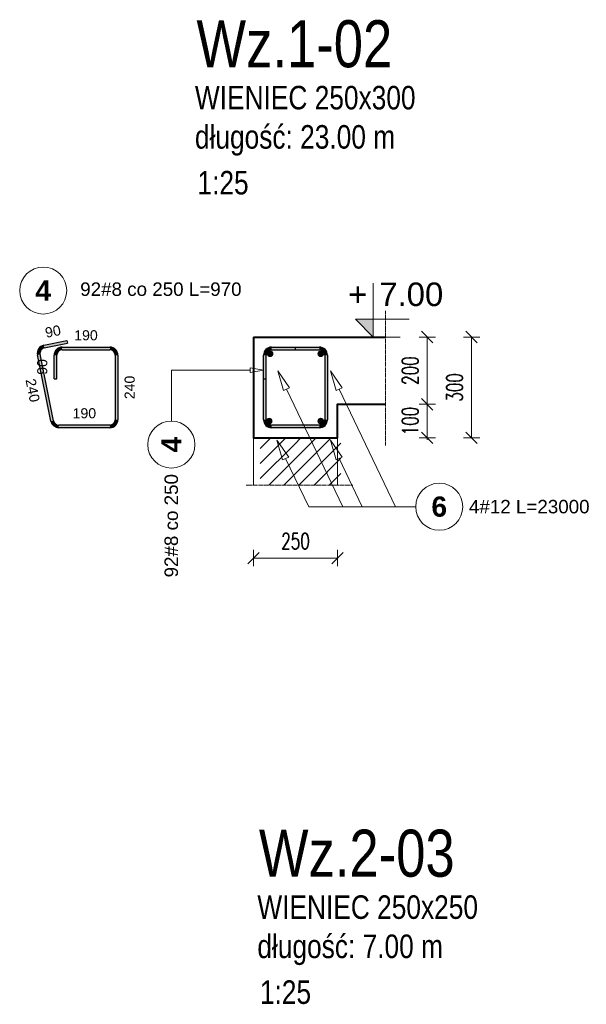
# Model space of a CAD drawing. Extents: x -1474 to 1682781, y -676111 to 75879.
# Tile 6 of 12: x 1669866 to 1671551, y -673008 to -670079. Entities that reach past the tile are written whole.
import ezdxf
from ezdxf.enums import TextEntityAlignment as Align

# ---------------------------------------------------------------- set-up
doc = ezdxf.new("R2010")
doc.units = 0
doc.header["$LTSCALE"] = 10
doc.header["$MEASUREMENT"] = 0
doc.linetypes.add('HIDDEN', pattern=[0.375, 0.25, -0.125])
for name, color, linetype, lineweight in [('P-Linia1', 3, 'Continuous', 40), ('P-Linia3', 6, 'Continuous', 60), ('P-Linia4', 253, 'Continuous', 5), ('P-Przerywana', 13, 'HIDDEN', 9), ('P-Szraf', 251, 'Continuous', 5), ('P-Wymiar', 254, 'Continuous', 9), ('RCAD_deskowanie', 3, 'Continuous', 40)]:
    doc.layers.add(name, color=color, linetype=linetype, lineweight=lineweight)
for name, color, linetype in [('RCAD_kształt pręta', 7, 'Continuous'), ('RCAD_opis kształtu pręta', 7, 'Continuous'), ('RCAD_opis rozkładu', 7, 'Continuous'), ('RCAD_pręt wyrzucony', 130, 'Continuous'), ('RCAD_pręty punktowe', 7, 'Continuous'), ('RCAD_symbole graficzne', 7, 'Continuous')]:
    doc.layers.add(name, color=color, linetype=linetype)
doc.styles.add('ROMANS', font='romans.shx', dxfattribs={"width": 0.7})
doc.styles.add('SIMPLEX', font='arial.ttf', dxfattribs={"width": 0.8})
doc.styles.add('style1', font='arial.ttf')
doc.styles.add('style3', font='arialbd.ttf')
doc.dimstyles.new('A25', dxfattribs={"dimscale": 27, "dimtxt": 1.75, "dimasz": 0.05, "dimexe": 0, "dimexo": 0, "dimgap": 1, "dimtad": 1, "dimdec": 4, "dimrnd": 0.1, "dimdsep": 46, "dimtxsty": 'ROMANS', "dimblk": '[[[[[[[[', "dimcen": 2, "dimdle": 2, "dimse1": 1, "dimse2": 1, "dimclrd": 256, "dimclrt": 1, "dimadec": 0, "dimazin": 0, "dimtfac": 1, "dimtdec": 4, "dimtix": 1, "dimtmove": 2, "dimatfit": 3, "dimldrblk": '[[[[[[[[', "dimfxl": 0, "dimtvp": 0.6, "dimtolj": 1, "dimlwd": -1, "dimarcsym": 0})

# ---------------------------------------------------------------- blocks, each defined once
blk = doc.blocks.new('[[[[[[[[')
at = {"layer": 'P-Wymiar'}
for p, q in [((-12.7, -12.7), (12.7, 12.7)), ((0, 0), (-4.6, 0)), ((0, 18), (0, -18))]:
    blk.add_line(p, q, dxfattribs=at)
blk = doc.blocks.new('*D139')
at = {"layer": 'Defpoints', "color": 0, "transparency": 16777216}
for p in [(1670953.9, -671223.1), (1671077.9, -671223.1), (1670811, -671323.1)]:
    blk.add_point(p, dxfattribs=at)
at = {"layer": 'P-Wymiar', "transparency": 16777216}
for p, q in [((1671077.9, -671221.7), (1671077.9, -671220.4)), ((1671077.9, -671323.1), (1671077.9, -671223.1)), ((1671077.9, -671324.4), (1671077.9, -671325.8))]:
    blk.add_line(p, q, dxfattribs=at)
at = {"layer": 'P-Wymiar', "transparency": 16777216, "xscale": 1.35, "yscale": 1.35, "zscale": 1.35}
for p, rotation in [((1671077.9, -671223.1), 270), ((1671077.9, -671323.1), 90)]:
    blk.add_blockref('[[[[[[[[', p, dxfattribs=dict(at, rotation=rotation))
at = {"layer": 'P-Wymiar', "color": 1, "transparency": 16777216, "insert": (1671027.2, -671273.1), "char_height": 47.25, "attachment_point": 5, "rotation": 90, "style": 'ROMANS'}
blk.add_mtext('\\A1;100', dxfattribs=at)
blk = doc.blocks.new('*D140')
at = {"layer": 'Defpoints', "color": 0, "transparency": 16777216}
for p in [(1670953.9, -671023.1), (1671077.9, -671023.1), (1670953.9, -671223.1)]:
    blk.add_point(p, dxfattribs=at)
at = {"layer": 'P-Wymiar', "transparency": 16777216}
blk.add_line((1671077.9, -671221.7), (1671077.9, -671024.4), dxfattribs=at)
at = {"layer": 'P-Wymiar', "transparency": 16777216, "xscale": 1.35, "yscale": 1.35, "zscale": 1.35}
for p, rotation in [((1671077.9, -671023.1), 90), ((1671077.9, -671223.1), 270)]:
    blk.add_blockref('[[[[[[[[', p, dxfattribs=dict(at, rotation=rotation))
at = {"layer": 'P-Wymiar', "color": 1, "transparency": 16777216, "insert": (1671027.2, -671123.1), "char_height": 47.25, "attachment_point": 5, "rotation": 90, "style": 'ROMANS'}
blk.add_mtext('\\A1;200', dxfattribs=at)
blk = doc.blocks.new('*D141')
at = {"layer": 'Defpoints', "color": 0, "transparency": 16777216}
for p in [(1670953.9, -671023.1), (1671209.8, -671023.1), (1670811, -671323.1)]:
    blk.add_point(p, dxfattribs=at)
at = {"layer": 'P-Wymiar', "transparency": 16777216}
blk.add_line((1671209.8, -671321.7), (1671209.8, -671024.4), dxfattribs=at)
at = {"layer": 'P-Wymiar', "transparency": 16777216, "xscale": 1.35, "yscale": 1.35, "zscale": 1.35}
for p, rotation in [((1671209.8, -671023.1), 90), ((1671209.8, -671323.1), 270)]:
    blk.add_blockref('[[[[[[[[', p, dxfattribs=dict(at, rotation=rotation))
at = {"layer": 'P-Wymiar', "color": 1, "transparency": 16777216, "insert": (1671159.2, -671173.1), "char_height": 47.25, "attachment_point": 5, "rotation": 90, "style": 'ROMANS'}
blk.add_mtext('\\A1;300', dxfattribs=at)
blk = doc.blocks.new('*D142')
at = {"layer": 'Defpoints', "color": 0, "transparency": 16777216}
for p in [(1670561, -671393.5), (1670811, -671393.5), (1670811, -671680.9)]:
    blk.add_point(p, dxfattribs=at)
at = {"layer": 'P-Wymiar', "transparency": 16777216}
blk.add_line((1670562.4, -671680.9), (1670809.7, -671680.9), dxfattribs=at)
at = {"layer": 'P-Wymiar', "transparency": 16777216, "xscale": 1.35, "yscale": 1.35, "zscale": 1.35, "rotation": 180}
blk.add_blockref('[[[[[[[[', (1670561, -671680.9), dxfattribs=at)
at = {"layer": 'P-Wymiar', "transparency": 16777216, "xscale": 1.35, "yscale": 1.35, "zscale": 1.35}
blk.add_blockref('[[[[[[[[', (1670811, -671680.9), dxfattribs=at)
at = {"layer": 'P-Wymiar', "color": 1, "transparency": 16777216, "insert": (1670686, -671630.3), "char_height": 47.25, "attachment_point": 5, "style": 'ROMANS'}
blk.add_mtext('\\A1;250', dxfattribs=at)

msp = doc.modelspace()

# ---------------------------------------------------------------- hatches: boundary and pattern name
at = {"layer": 'P-Szraf'}
h = msp.add_hatch(dxfattribs=at)
h.set_pattern_fill('ANSI31', color=256, scale=10)
h.set_pattern_definition([(45, (-662.463, -22863.174), (-22.4506403, 22.4506403), [])])
h.paths.add_polyline_path([(1670821.00122, -671323.09178), (1670664.28397, -671323.09178), (1670706.90394, -671363.85865), (1670812.02475, -671463.82896), (1670821.00122, -671463.82896)])
h.paths.add_polyline_path([(1670581.00122, -671323.09178), (1670581.00122, -671463.82896), (1670812.02475, -671463.82896), (1670706.90394, -671363.85865), (1670663.86323, -671323.09178)])
at = {"layer": 'RCAD_kształt pręta'}
h = msp.add_hatch(color=4, dxfattribs=at)
edge = h.paths.add_edge_path(flags=0)
edge.add_line((1670615.00122, -671053.09178), (1670615.00122, -671061.09178))
edge.add_arc((1670615.00122, -671077.09178), 16, 90, 180)
edge.add_line((1670599.00122, -671077.09178), (1670591.00122, -671077.09178))
edge.add_arc((1670615.00122, -671077.09178), 24, 450, 540, ccw=False)
h = msp.add_hatch(color=4, dxfattribs=at)
edge = h.paths.add_edge_path(flags=0)
edge.add_line((1670615.00122, -671053.09178), (1670615.00122, -671061.09178))
edge.add_arc((1670615.00122, -671077.09178), 16, 90, 180)
edge.add_line((1670599.00122, -671077.09178), (1670591.00122, -671077.09178))
edge.add_arc((1670615.00122, -671077.09178), 24, 450, 540, ccw=False)
for points in [[(1670615.00122, -671061.09178), (1670615.00122, -671053.09178), (1670757.00122, -671053.09178), (1670757.00122, -671061.09178)], [(1670615.00122, -671061.09178), (1670615.00122, -671053.09178), (1670685.00122, -671053.09178), (1670685.00122, -671061.09178)], [(1670599.00122, -671147.09178), (1670591.00122, -671147.09178), (1670591.00122, -671077.09178), (1670599.00122, -671077.09178)], [(1670599.00122, -671269.09178), (1670591.00122, -671269.09178), (1670591.00122, -671077.09178), (1670599.00122, -671077.09178)], [(1670773.00122, -671077.09178), (1670781.00122, -671077.09178), (1670781.00122, -671269.09178), (1670773.00122, -671269.09178)], [(1670757.00122, -671285.09178), (1670757.00122, -671293.09178), (1670615.00122, -671293.09178), (1670615.00122, -671285.09178)]]:
    msp.add_hatch(color=4, dxfattribs=at).paths.add_polyline_path(points, flags=0)
h = msp.add_hatch(color=4, dxfattribs=at)
edge = h.paths.add_edge_path(flags=0)
edge.add_line((1670781.00122, -671077.09178), (1670773.00122, -671077.09178))
edge.add_arc((1670757.00122, -671077.09178), 16, 0, 90)
edge.add_line((1670757.00122, -671061.09178), (1670757.00122, -671053.09178))
edge.add_arc((1670757.00122, -671077.09178), 24, 360, 450, ccw=False)
h = msp.add_hatch(color=4, dxfattribs=at)
edge = h.paths.add_edge_path(flags=0)
edge.add_line((1670591.00122, -671269.09178), (1670599.00122, -671269.09178))
edge.add_arc((1670615.00122, -671269.09178), 16, -180, -90)
edge.add_line((1670615.00122, -671285.09178), (1670615.00122, -671293.09178))
edge.add_arc((1670615.00122, -671269.09178), 24, 180, 270, ccw=False)
h = msp.add_hatch(color=4, dxfattribs=at)
edge = h.paths.add_edge_path(flags=0)
edge.add_line((1670757.00122, -671293.09178), (1670757.00122, -671285.09178))
edge.add_arc((1670757.00122, -671269.09178), 16, -90, 0)
edge.add_line((1670773.00122, -671269.09178), (1670781.00122, -671269.09178))
edge.add_arc((1670757.00122, -671269.09178), 24, 270, 360, ccw=False)
at = {"layer": 'RCAD_pręt wyrzucony'}
h = msp.add_hatch(color=4, dxfattribs=at)
edge = h.paths.add_edge_path(flags=0)
edge.add_line((1669937.09306, -671047.74566), (1669938.68242, -671055.58619))
edge.add_arc((1669941.86113, -671071.26725), 16, -258.5408441, -168.5408441)
edge.add_line((1669926.18006, -671074.44596), (1669918.33953, -671076.03532))
edge.add_arc((1669941.86113, -671071.26725), 24, 101.4591559, 191.4591559, ccw=False)
for points in [[(1669938.68242, -671055.58619), (1669937.09306, -671047.74566), (1670005.69772, -671033.8388), (1670007.28708, -671041.67934)], [(1669991.81019, -671061.09178), (1669991.81019, -671053.09178), (1670133.81019, -671053.09178), (1670133.81019, -671061.09178)], [(1669966.28108, -671272.27049), (1669958.44054, -671273.85984), (1669918.33953, -671076.03532), (1669926.18006, -671074.44596)], [(1669975.81019, -671147.09178), (1669967.81019, -671147.09178), (1669967.81019, -671077.09178), (1669975.81019, -671077.09178)], [(1670149.81019, -671077.09178), (1670157.81019, -671077.09178), (1670157.81019, -671269.09178), (1670149.81019, -671269.09178)], [(1670133.81019, -671285.09178), (1670133.81019, -671293.09178), (1669981.96214, -671293.09178), (1669981.96214, -671285.09178)]]:
    msp.add_hatch(color=4, dxfattribs=at).paths.add_polyline_path(points, flags=0)
h = msp.add_hatch(color=4, dxfattribs=at)
edge = h.paths.add_edge_path(flags=0)
edge.add_line((1669991.81019, -671053.09178), (1669991.81019, -671061.09178))
edge.add_arc((1669991.81019, -671077.09178), 16, 90, 180)
edge.add_line((1669975.81019, -671077.09178), (1669967.81019, -671077.09178))
edge.add_arc((1669991.81019, -671077.09178), 24, 450, 540, ccw=False)
h = msp.add_hatch(color=4, dxfattribs=at)
edge = h.paths.add_edge_path(flags=0)
edge.add_line((1670157.81019, -671077.09178), (1670149.81019, -671077.09178))
edge.add_arc((1670133.81019, -671077.09178), 16, 0, 90)
edge.add_line((1670133.81019, -671061.09178), (1670133.81019, -671053.09178))
edge.add_arc((1670133.81019, -671077.09178), 24, 360, 450, ccw=False)
h = msp.add_hatch(color=4, dxfattribs=at)
edge = h.paths.add_edge_path(flags=0)
edge.add_line((1669958.44054, -671273.85984), (1669966.28108, -671272.27049))
edge.add_arc((1669981.96214, -671269.09178), 16, -168.5408441, -90)
edge.add_line((1669981.96214, -671285.09178), (1669981.96214, -671293.09178))
edge.add_arc((1669981.96214, -671269.09178), 24, 191.4591559, 270, ccw=False)
h = msp.add_hatch(color=4, dxfattribs=at)
edge = h.paths.add_edge_path(flags=0)
edge.add_line((1670133.81019, -671293.09178), (1670133.81019, -671285.09178))
edge.add_arc((1670133.81019, -671269.09178), 16, -90, 0)
edge.add_line((1670149.81019, -671269.09178), (1670157.81019, -671269.09178))
edge.add_arc((1670133.81019, -671269.09178), 24, 270, 360, ccw=False)
at = {"layer": 'RCAD_pręty punktowe'}
h = msp.add_hatch(color=1, dxfattribs=at)
edge = h.paths.add_edge_path(flags=0)
edge.add_arc((1670610.58938, -671072.84914), 10, 0, 360, ccw=False)
h = msp.add_hatch(color=1, dxfattribs=at)
edge = h.paths.add_edge_path(flags=0)
edge.add_arc((1670761.24386, -671072.84914), 10, 0, 360, ccw=False)
h = msp.add_hatch(color=1, dxfattribs=at)
edge = h.paths.add_edge_path(flags=0)
edge.add_arc((1670607.77603, -671273.33442), 10, 0, 360, ccw=False)
h = msp.add_hatch(color=1, dxfattribs=at)
edge = h.paths.add_edge_path(flags=0)
edge.add_arc((1670761.24386, -671273.33442), 10, 0, 360, ccw=False)
at = {"layer": 'RCAD_symbole graficzne'}
msp.add_hatch(color=1, dxfattribs=at).paths.add_polyline_path([(1670864.17181, -670969.75844), (1670917.50514, -671023.09178), (1670917.50514, -670969.75844)], flags=0)

# ---------------------------------------------------------------- linework, layer by layer
at = {"layer": 'P-Linia1'}
msp.add_lwpolyline([(1670561.00122, -671023.09178), (1670811.00122, -671023.09178)], dxfattribs=at)
at = {"layer": 'P-Linia4'}
for points in [[(1670561.00122, -671023.09178), (1670561.00122, -671023.09178)], [(1670561.00122, -671323.09178), (1670561.00122, -671463.82896)], [(1670561.00122, -671323.09178), (1670811.00122, -671323.09178)], [(1670811.00122, -671323.09178), (1670811.00122, -671463.82896)]]:
    msp.add_lwpolyline(points, dxfattribs=at)
at = {"layer": 'P-Przerywana'}
for points in [[(1670953.94561, -670945.51106), (1670953.94561, -671346.21473)], [(1670539.00323, -671463.82896), (1670856.5843, -671463.82896)]]:
    msp.add_lwpolyline(points, dxfattribs=at)
at = {"layer": 'RCAD_deskowanie'}
for points in [[(1670561.00122, -671023.09178), (1670561.00122, -671323.09178), (1670811.00122, -671323.09178), (1670811.00122, -671223.09178), (1670953.94561, -671223.09178)], [(1670811.00122, -671023.09178), (1670953.94561, -671023.09178)]]:
    msp.add_lwpolyline(points, dxfattribs=at)
at = {"layer": 'RCAD_kształt pręta', "color": 4}
for p, q in [((1670615.00122, -671053.09178), (1670757.00122, -671053.09178)), ((1670615.00122, -671053.09178), (1670685.00122, -671053.09178)), ((1670685.00122, -671053.09178), (1670685.00122, -671061.09178)), ((1670591.00122, -671147.09178), (1670591.00122, -671077.09178)), ((1670591.00122, -671269.09178), (1670591.00122, -671077.09178)), ((1670599.00122, -671147.09178), (1670599.00122, -671077.09178)), ((1670599.00122, -671269.09178), (1670599.00122, -671077.09178)), ((1670615.00122, -671061.09178), (1670757.00122, -671061.09178)), ((1670615.00122, -671061.09178), (1670685.00122, -671061.09178)), ((1670773.00122, -671077.09178), (1670773.00122, -671269.09178)), ((1670781.00122, -671077.09178), (1670781.00122, -671269.09178)), ((1670591.00122, -671147.09178), (1670599.00122, -671147.09178)), ((1670757.00122, -671285.09178), (1670615.00122, -671285.09178)), ((1670757.00122, -671293.09178), (1670615.00122, -671293.09178))]:
    msp.add_line(p, q, dxfattribs=at)
for centre, radius, start, end in [((1670615.00122, -671077.09178), 24, 90, 180), ((1670615.00122, -671077.09178), 24, 90, 180), ((1670757.00122, -671077.09178), 24, 0, 90), ((1670615.00122, -671077.09178), 16, 90, 180), ((1670615.00122, -671077.09178), 16, 90, 180), ((1670757.00122, -671077.09178), 16, 0, 90), ((1670615.00122, -671269.09178), 24, 180, 270), ((1670615.00122, -671269.09178), 16, 180, 270), ((1670757.00122, -671269.09178), 16, 270, 0), ((1670757.00122, -671269.09178), 24, 270, 0)]:
    msp.add_arc(centre, radius, start, end, dxfattribs=at)
at = {"layer": 'RCAD_opis kształtu pręta', "color": 8, "lineweight": 0}
for p, q in [((1670316.70532, -671121.84331), (1670551.00122, -671121.84331)), ((1670316.70532, -671121.84331), (1670316.70533, -671273.15725)), ((1670551.00122, -671115.17665), (1670591.00122, -671121.84331)), ((1670551.00122, -671115.17665), (1670551.00122, -671128.50998)), ((1670591.00122, -671121.84331), (1670551.00122, -671128.50998))]:
    msp.add_line(p, q, dxfattribs=at)
msp.add_circle((1670316.70533, -671343.15725), 70, dxfattribs=at)
at = {"layer": 'RCAD_opis rozkładu', "color": 8, "lineweight": 0}
for p, q in [((1670650.55333, -671182.57653), (1670633.66706, -671124.13978)), ((1670633.66706, -671124.13978), (1670668.59302, -671173.94116)), ((1670806.86466, -671182.57653), (1670789.9784, -671124.13978)), ((1670789.9784, -671124.13978), (1670824.90435, -671173.94116)), ((1670650.55333, -671182.57653), (1670668.59302, -671173.94116)), ((1670826.95121, -671527.91934), (1670659.57317, -671178.25884)), ((1670806.86466, -671182.57653), (1670824.90435, -671173.94116)), ((1670983.26255, -671527.91934), (1670815.88451, -671178.25884)), ((1670647.73998, -671388.71866), (1670630.85372, -671330.28191)), ((1670630.85372, -671330.28191), (1670665.77967, -671380.08329)), ((1670806.86466, -671388.71866), (1670789.9784, -671330.28191)), ((1670789.9784, -671330.28191), (1670824.90435, -671380.08329)), ((1670647.73998, -671388.71866), (1670665.77967, -671380.08329)), ((1670725.46024, -671527.91934), (1670656.75983, -671384.40098)), ((1670806.86466, -671388.71866), (1670824.90435, -671380.08329)), ((1670884.58493, -671527.91934), (1670815.88451, -671384.40098)), ((1670725.46024, -671527.91934), (1670983.26255, -671527.91934)), ((1670983.26255, -671527.91934), (1671043.73125, -671527.91934)), ((1671043.73125, -671527.91934), (1671043.73125, -671527.91934))]:
    msp.add_line(p, q, dxfattribs=at)
msp.add_circle((1671113.73125, -671527.91934), 70, dxfattribs=at)
at = {"layer": 'RCAD_pręt wyrzucony', "color": 4}
for p, q in [((1669937.09306, -671047.74566), (1670005.69772, -671033.8388)), ((1669938.68242, -671055.58619), (1670007.28708, -671041.67934)), ((1669991.81019, -671053.09178), (1670133.81019, -671053.09178)), ((1670005.69772, -671033.8388), (1670007.28708, -671041.67934)), ((1669958.44054, -671273.85984), (1669918.33953, -671076.03532)), ((1669966.28108, -671272.27049), (1669926.18006, -671074.44596)), ((1669967.81019, -671147.09178), (1669967.81019, -671077.09178)), ((1669975.81019, -671147.09178), (1669975.81019, -671077.09178)), ((1669991.81019, -671061.09178), (1670133.81019, -671061.09178)), ((1670149.81019, -671077.09178), (1670149.81019, -671269.09178)), ((1670157.81019, -671077.09178), (1670157.81019, -671269.09178)), ((1669967.81019, -671147.09178), (1669975.81019, -671147.09178)), ((1670133.81019, -671285.09178), (1669981.96214, -671285.09178)), ((1670133.81019, -671293.09178), (1669981.96214, -671293.09178))]:
    msp.add_line(p, q, dxfattribs=at)
at = {"layer": 'RCAD_pręt wyrzucony', "color": 8, "lineweight": 0}
msp.add_circle((1669935.54605, -670884.92577), 70, dxfattribs=at)
at = {"layer": 'RCAD_pręt wyrzucony', "color": 4}
for centre, radius, start, end in [((1669941.86113, -671071.26725), 24, 101.4591559, 191.4591559), ((1669941.86113, -671071.26725), 16, 101.4591559, 191.4591559), ((1669991.81019, -671077.09178), 24, 90, 180), ((1670133.81019, -671077.09178), 24, 0, 90), ((1669991.81019, -671077.09178), 16, 90, 180), ((1670133.81019, -671077.09178), 16, 0, 90), ((1669981.96214, -671269.09178), 24, 191.4591559, 270), ((1669981.96214, -671269.09178), 16, 191.4591559, 270), ((1670133.81019, -671269.09178), 16, 270, 0), ((1670133.81019, -671269.09178), 24, 270, 0)]:
    msp.add_arc(centre, radius, start, end, dxfattribs=at)
at = {"layer": 'RCAD_symbole graficzne', "color": 1, "lineweight": 0}
for p, q in [((1670917.50514, -671023.09178), (1670917.50514, -670863.09178)), ((1671024.17181, -670969.75844), (1670864.17181, -670969.75844)), ((1670864.17181, -670969.75844), (1670917.50514, -671023.09178)), ((1670997.50514, -671023.09178), (1670837.50514, -671023.09178))]:
    msp.add_line(p, q, dxfattribs=at)

# ---------------------------------------------------------------- texts
at = {"layer": 'P-Linia1', "color": 3, "linetype": 'Continuous', "char_height": 70, "width": 4155.9682635, "attachment_point": 4, "style": 'SIMPLEX'}
for s, insert in [('WIENIEC 250x300\\Pdługość: 23.00 m', (1670386.79032, -670379.88001)), ('WIENIEC 250x250\\Pdługość: 7.00 m', (1670572.52455, -672788.00443))]:
    msp.add_mtext(s, dxfattribs=dict(at, insert=insert))
at = {"layer": 'P-Linia1', "color": 3, "linetype": 'Continuous', "char_height": 70, "attachment_point": 1, "style": 'SIMPLEX'}
for insert in [(1670394.44454, -670528.89797), (1670580.17877, -672937.02238)]:
    msp.add_mtext('1:25', dxfattribs=dict(at, insert=insert))
at = {"layer": 'P-Linia3', "color": 6, "linetype": 'Continuous', "char_height": 140, "attachment_point": 5, "style": 'SIMPLEX'}
for s, insert in [('{\\C256;Wz.1-02}', (1670682.6345, -670151.52154)), ('{\\C256;Wz.2-03}', (1670868.36872, -672559.64596))]:
    msp.add_mtext(s, dxfattribs=dict(at, insert=insert))
at = {"layer": 'RCAD_opis kształtu pręta', "color": 1, "attachment_point": 5, "rotation": 90}
for s, insert, char_height, style in [('4', (1670316.70533, -671343.15725), 60, 'style3'), ('92#8 co 250 ', (1670316.70533, -671584.46693), 40, 'style1')]:
    msp.add_mtext(s, dxfattribs=dict(at, insert=insert, char_height=char_height, style=style))
at = {"layer": 'RCAD_opis rozkładu', "color": 1, "insert": (1671113.73125, -671527.91934), "char_height": 60, "attachment_point": 5, "style": 'style3'}
msp.add_mtext('6', dxfattribs=at)
at = {"layer": 'RCAD_opis rozkładu', "color": 2, "insert": (1671381.50751, -671527.91934), "char_height": 40, "attachment_point": 5, "style": 'style1'}
msp.add_mtext('4#12 L=23000', dxfattribs=at)
at = {"layer": 'RCAD_pręt wyrzucony', "color": 1, "attachment_point": 5}
for s, insert, char_height, style in [('4', (1669935.54605, -670884.92577), 60, 'style3'), ('190', (1670062.81019, -671018.09178), 30, 'style1'), ('190', (1670057.88616, -671250.09178), 30, 'style1')]:
    msp.add_mtext(s, dxfattribs=dict(at, insert=insert, char_height=char_height, style=style))
at = {"layer": 'RCAD_pręt wyrzucony', "color": 2, "insert": (1670285.58988, -670881.03887), "char_height": 40, "attachment_point": 5, "style": 'style1'}
msp.add_mtext('92#8 co 250 L=970', dxfattribs=at)
at = {"layer": 'RCAD_pręt wyrzucony', "color": 1, "char_height": 30, "attachment_point": 5, "style": 'style1'}
for s, insert, rotation in [('90', (1669964.44197, -671006.4899), 11.4591559), ('90', (1669932.81019, -671112.09178), 90), ('240', (1670192.81019, -671173.09178), 90), ('240', (1669904.08771, -671181.90101), 281.4591559)]:
    msp.add_mtext(s, dxfattribs=dict(at, insert=insert, rotation=rotation))
at = {"layer": 'RCAD_symbole graficzne', "color": 2, "style": 'style1'}
msp.add_text('+', height=70, dxfattribs=at).set_placement((1670899.72737, -670951.98067), align=Align.BOTTOM_RIGHT)
msp.add_text('7.00 ', height=70, dxfattribs=at).set_placement((1670935.28292, -670951.98067), align=Align.BOTTOM_LEFT)

# ---------------------------------------------------------------- dimensions: what is measured, and where the dimension line sits
at = {"layer": 'P-Wymiar'}
for base, p1, p2, picture, middle in [((1671209.80896, -671023.09178), (1670811.00122, -671323.09178), (1670953.94561, -671023.09178), '*D141', (1671159.18396, -671173.09178)), ((1671077.85796, -671023.09178), (1670953.94561, -671223.09178), (1670953.94561, -671023.09178), '*D140', (1671027.23296, -671123.09178)), ((1671077.85796, -671223.09178), (1670811.00122, -671323.09178), (1670953.94561, -671223.09178), '*D139', (1671027.23296, -671273.09178))]:
    dim = msp.add_linear_dim(base=base, p1=p1, p2=p2, angle=90, dimstyle='A25', override={"dimfxl": 0.18, "dimfxlon": 1}, dxfattribs=at)
    dim.commit()
    dim.dimension.update_dxf_attribs({"geometry": picture, "text_midpoint": middle})
dim = msp.add_linear_dim(base=(1670811.00122, -671680.94979), p1=(1670561.00122, -671393.46037), p2=(1670811.00122, -671393.46037), dimstyle='A25', override={"dimfxl": 0.18, "dimfxlon": 1}, dxfattribs=at)
dim.commit()
dim.dimension.update_dxf_attribs({"geometry": '*D142', "text_midpoint": (1670686.00122, -671630.32479)})

doc.saveas('drawing.dxf')
